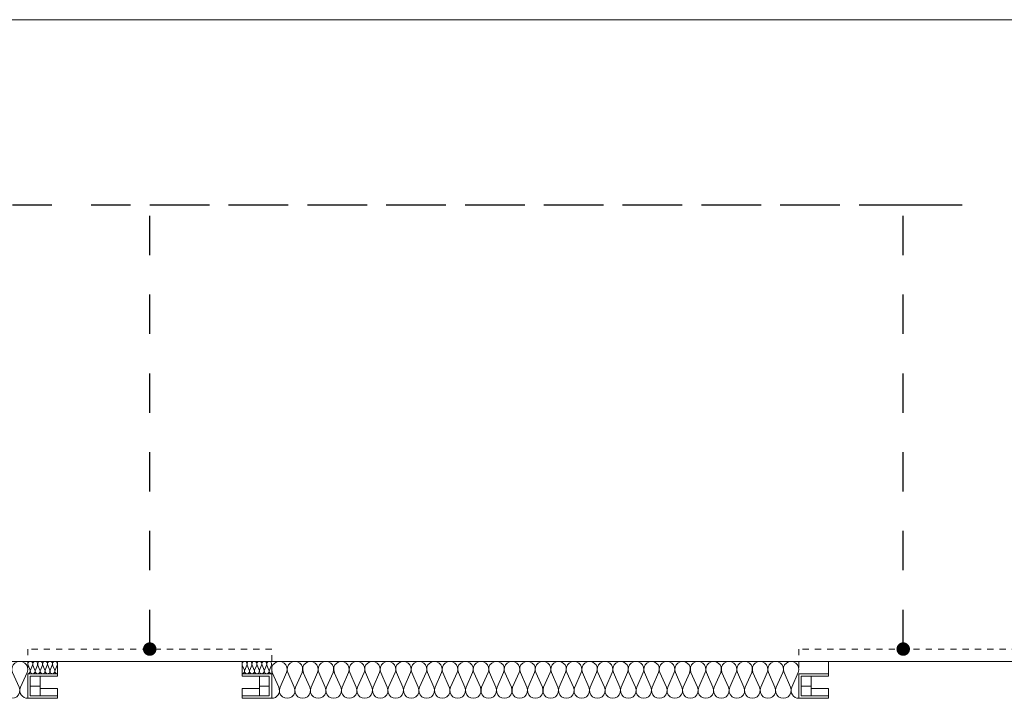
# Model space of a CAD drawing. Extents: x -547885 to -186295, y -25370 to 156194.
# Tile 211 of 256: x -483721 to -479724, y 80938 to 83694. Entities that reach past the tile are written whole.
import ezdxf

# ---------------------------------------------------------------- set-up
doc = ezdxf.new("R2010")
doc.units = 0
doc.header["$MEASUREMENT"] = 0
doc.linetypes.add('Hidden Line', pattern=[50, 25, -25])
doc.linetypes.add('Przerywana', pattern=[320, 160, -160])
doc.layers.add('Arch ocieplenie', color=7, linetype='Continuous')
doc.layers.add('Arch ocieplenie_Nr_Pióra__44', color=7, linetype='Continuous', lineweight=9, true_color=0x029e21)
doc.layers.add('Arch wykończenie_Nr_Pióra__3', color=7, linetype='Continuous', lineweight=18, true_color=0xff6600)
for name, color, linetype, lineweight in [('Arch opisy_Nr_Pióra__21', 7, 'Continuous', 9), ('ARCH TABELA_Nr_Pióra__21', 7, 'Continuous', 9), ('Arch wyposarzenie_Nr_Pióra__10', 134, 'Continuous', 18), ('INWENT.ŚCIANY_Nr_Pióra__21', 7, 'Continuous', 9)]:
    doc.layers.add(name, color=color, linetype=linetype, lineweight=lineweight)
doc.dimstyles.new('GENERATED_STYLE__13', dxfattribs={"dimtxt": 0.18, "dimasz": 109.44, "dimexe": 0.18, "dimexo": 0.0625, "dimgap": 0.09, "dimtad": 0, "dimtih": 1, "dimtoh": 1, "dimdec": 4, "dimzin": 0, "dimdsep": 46, "dimcen": 0.09, "dimadec": 0, "dimazin": 0, "dimtfac": 1, "dimtdec": 4, "dimtmove": 0, "dimatfit": 3, "dimldrblk": 'ARROWHEAD_11', "dimfxl": 0, "dimtolj": 1, "dimtzin": 0, "dimarcsym": 0})

# ---------------------------------------------------------------- blocks, each defined once
blk = doc.blocks.new('Izolacja cieplna 14_223', base_point=(-482698.3, 80937.6))
at = {"layer": 'Arch ocieplenie_Nr_Pióra__44', "linetype": 'Continuous'}
for p, q in [((-482695.7, 81042.9), (-482669.5, 80982.3)), ((-482664.2, 80982.3), (-482638, 81042.9)), ((-482632.7, 81042.9), (-482606.5, 80982.3)), ((-482601.3, 80982.3), (-482575.1, 81042.9)), ((-482569.8, 81042.9), (-482543.6, 80982.3)), ((-482538.3, 80982.3), (-482512.1, 81042.9)), ((-482506.8, 81042.9), (-482480.6, 80982.3)), ((-482475.3, 80982.3), (-482449.2, 81042.9)), ((-482443.9, 81042.9), (-482417.7, 80982.3)), ((-482412.4, 80982.3), (-482386.2, 81042.9)), ((-482380.9, 81042.9), (-482354.7, 80982.3)), ((-482349.4, 80982.3), (-482323.2, 81042.9)), ((-482318, 81042.9), (-482291.8, 80982.3)), ((-482286.5, 80982.3), (-482260.3, 81042.9)), ((-482255, 81042.9), (-482228.8, 80982.3)), ((-482223.5, 80982.3), (-482197.3, 81042.9)), ((-482192.1, 81042.9), (-482165.9, 80982.3)), ((-482160.6, 80982.3), (-482134.4, 81042.9)), ((-482129.1, 81042.9), (-482102.9, 80982.3)), ((-482097.6, 80982.3), (-482071.4, 81042.9)), ((-482066.1, 81042.9), (-482040, 80982.3)), ((-482034.7, 80982.3), (-482008.5, 81042.9)), ((-482003.2, 81042.9), (-481977, 80982.3)), ((-481971.7, 80982.3), (-481945.5, 81042.9)), ((-481940.2, 81042.9), (-481914.1, 80982.3)), ((-481908.8, 80982.3), (-481882.6, 81042.9)), ((-481877.3, 81042.9), (-481851.1, 80982.3)), ((-481845.8, 80982.3), (-481819.6, 81042.9)), ((-481814.3, 81042.9), (-481788.1, 80982.3)), ((-481782.9, 80982.3), (-481756.7, 81042.9)), ((-481751.4, 81042.9), (-481725.2, 80982.3)), ((-481719.9, 80982.3), (-481693.7, 81042.9)), ((-481688.4, 81042.9), (-481662.2, 80982.3)), ((-481657, 80982.3), (-481630.8, 81042.9)), ((-481625.5, 81042.9), (-481599.3, 80982.3)), ((-481594, 80982.3), (-481567.8, 81042.9)), ((-481562.5, 81042.9), (-481536.3, 80982.3)), ((-481531, 80982.3), (-481504.9, 81042.9)), ((-481499.6, 81042.9), (-481473.4, 80982.3)), ((-481468.1, 80982.3), (-481441.9, 81042.9)), ((-481436.6, 81042.9), (-481410.4, 80982.3)), ((-481405.1, 80982.3), (-481378.9, 81042.9)), ((-481373.7, 81042.9), (-481347.5, 80982.3)), ((-481342.2, 80982.3), (-481316, 81042.9)), ((-481310.7, 81042.9), (-481284.5, 80982.3)), ((-481279.2, 80982.3), (-481253, 81042.9)), ((-481247.8, 81042.9), (-481221.6, 80982.3)), ((-481216.3, 80982.3), (-481190.1, 81042.9)), ((-481184.8, 81042.9), (-481158.6, 80982.3)), ((-481153.3, 80982.3), (-481127.1, 81042.9)), ((-481121.8, 81042.9), (-481095.7, 80982.3)), ((-481090.4, 80982.3), (-481064.2, 81042.9)), ((-481058.9, 81042.9), (-481032.7, 80982.3)), ((-481027.4, 80982.3), (-481001.2, 81042.9)), ((-480995.9, 81042.9), (-480969.8, 80982.3)), ((-480964.5, 80982.3), (-480938.3, 81042.9)), ((-480933, 81042.9), (-480906.8, 80982.3)), ((-480901.5, 80982.3), (-480875.3, 81042.9)), ((-480870, 81042.9), (-480843.8, 80982.3)), ((-480838.6, 80982.3), (-480812.4, 81042.9)), ((-480807.1, 81042.9), (-480780.9, 80982.3)), ((-480775.6, 80982.3), (-480749.4, 81042.9)), ((-480744.1, 81042.9), (-480717.9, 80982.3)), ((-480712.6, 80982.3), (-480686.5, 81042.9)), ((-480681.2, 81042.9), (-480655, 80982.3)), ((-480649.7, 80982.3), (-480623.5, 81042.9)), ((-480618.2, 81042.9), (-480592, 80982.3)), ((-480586.7, 80982.3), (-480560.6, 81042.9))]:
    blk.add_line(p, q, dxfattribs=at)
for centre, start_param, end_param in [((-482666.8, 81055.7), 4.299595, 8.266775), ((-482603.9, 81055.7), 4.299595, 8.266775), ((-482540.9, 81055.7), 4.299595, 8.266775), ((-482478, 81055.7), 4.299595, 8.266775), ((-482415, 81055.7), 4.299595, 8.266775), ((-482352.1, 81055.7), 4.299595, 8.266775), ((-482289.1, 81055.7), 4.299595, 8.266775), ((-482226.2, 81055.7), 4.299595, 8.266775), ((-482163.2, 81055.7), 4.299595, 8.266775), ((-482100.3, 81055.7), 4.299595, 8.266775), ((-482037.3, 81055.7), 4.299595, 8.266775), ((-481974.4, 81055.7), 4.299595, 8.266775), ((-481911.4, 81055.7), 4.299595, 8.266775), ((-481848.5, 81055.7), 4.299595, 8.266775), ((-481785.5, 81055.7), 4.299595, 8.266775), ((-481722.5, 81055.7), 4.299595, 8.266775), ((-481659.6, 81055.7), 4.299595, 8.266775), ((-481596.6, 81055.7), 4.299595, 8.266775), ((-481533.7, 81055.7), 4.299595, 8.266775), ((-481470.7, 81055.7), 4.299595, 8.266775), ((-481407.8, 81055.7), 4.299595, 8.266775), ((-481344.8, 81055.7), 4.299595, 8.266775), ((-481281.9, 81055.7), 4.299595, 8.266775), ((-481218.9, 81055.7), 4.299595, 8.266775), ((-481156, 81055.7), 4.299595, 8.266775), ((-481093, 81055.7), 4.299595, 8.266775), ((-481030.1, 81055.7), 4.299595, 8.266775), ((-480967.1, 81055.7), 4.299595, 8.266775), ((-480904.2, 81055.7), 4.299595, 8.266775), ((-480841.2, 81055.7), 4.299595, 8.266775), ((-480778.2, 81055.7), 4.299595, 8.266775), ((-480715.3, 81055.7), 4.299595, 8.266775), ((-480652.3, 81055.7), 4.299595, 8.266775), ((-480589.4, 81055.7), 4.299595, 8.266775), ((-482698.3, 80969.5), 3.141593, 5.125182), ((-482635.4, 80969.5), 1.158004, 5.125183), ((-482572.4, 80969.5), 1.158004, 5.125183), ((-482509.5, 80969.5), 1.158004, 5.125183), ((-482446.5, 80969.5), 1.158004, 5.125183), ((-482383.6, 80969.5), 1.158004, 5.125183), ((-482320.6, 80969.5), 1.158004, 5.125183), ((-482257.7, 80969.5), 1.158004, 5.125183), ((-482194.7, 80969.5), 1.158004, 5.125183), ((-482131.7, 80969.5), 1.158004, 5.125183), ((-482068.8, 80969.5), 1.158004, 5.125183), ((-482005.8, 80969.5), 1.158004, 5.125183), ((-481942.9, 80969.5), 1.158004, 5.125183), ((-481879.9, 80969.5), 1.158004, 5.125183), ((-481817, 80969.5), 1.158004, 5.125183), ((-481754, 80969.5), 1.158004, 5.125183), ((-481691.1, 80969.5), 1.158004, 5.125183), ((-481628.1, 80969.5), 1.158004, 5.125183), ((-481565.2, 80969.5), 1.158004, 5.125183), ((-481502.2, 80969.5), 1.158004, 5.125183), ((-481439.3, 80969.5), 1.158004, 5.125183), ((-481376.3, 80969.5), 1.158004, 5.125183), ((-481313.4, 80969.5), 1.158004, 5.125183), ((-481250.4, 80969.5), 1.158004, 5.125183), ((-481187.4, 80969.5), 1.158004, 5.125183), ((-481124.5, 80969.5), 1.158004, 5.125183), ((-481061.5, 80969.5), 1.158004, 5.125183), ((-480998.6, 80969.5), 1.158004, 5.125183), ((-480935.6, 80969.5), 1.158004, 5.125183), ((-480872.7, 80969.5), 1.158004, 5.125183), ((-480809.7, 80969.5), 1.158004, 5.125183), ((-480746.8, 80969.5), 1.158004, 5.125183), ((-480683.8, 80969.5), 1.158004, 5.125183), ((-480620.9, 80969.5), 1.158004, 5.125183), ((-480557.9, 80969.5), 1.158004, 3.141593)]:
    blk.add_ellipse(centre, major_axis=(0, 31.9), ratio=0.986677, start_param=start_param, end_param=end_param, dxfattribs=at)
blk = doc.blocks.new('Izolacja cieplna 14_224', base_point=(-485238.3, 80937.6))
at = {"layer": 'Arch ocieplenie_Nr_Pióra__44', "linetype": 'Continuous'}
for p, q in [((-485235.6, 81042.9), (-485208.7, 80982.3)), ((-485203.3, 80982.3), (-485176.5, 81042.9)), ((-485171, 81042.9), (-485144.2, 80982.3)), ((-485138.7, 80982.3), (-485111.9, 81042.9)), ((-485106.4, 81042.9), (-485079.6, 80982.3)), ((-485074.2, 80982.3), (-485047.3, 81042.9)), ((-485041.9, 81042.9), (-485015, 80982.3)), ((-485009.6, 80982.3), (-484982.7, 81042.9)), ((-484977.3, 81042.9), (-484950.4, 80982.3)), ((-484945, 80982.3), (-484918.1, 81042.9)), ((-484912.7, 81042.9), (-484885.8, 80982.3)), ((-484880.4, 80982.3), (-484853.5, 81042.9)), ((-484848.1, 81042.9), (-484821.2, 80982.3)), ((-484815.8, 80982.3), (-484789, 81042.9)), ((-484783.5, 81042.9), (-484756.7, 80982.3)), ((-484751.2, 80982.3), (-484724.4, 81042.9)), ((-484718.9, 81042.9), (-484692.1, 80982.3)), ((-484686.7, 80982.3), (-484659.8, 81042.9)), ((-484654.4, 81042.9), (-484627.5, 80982.3)), ((-484622.1, 80982.3), (-484595.2, 81042.9)), ((-484589.8, 81042.9), (-484562.9, 80982.3)), ((-484557.5, 80982.3), (-484530.6, 81042.9)), ((-484525.2, 81042.9), (-484498.3, 80982.3)), ((-484492.9, 80982.3), (-484466, 81042.9)), ((-484460.6, 81042.9), (-484433.7, 80982.3)), ((-484428.3, 80982.3), (-484401.5, 81042.9)), ((-484396, 81042.9), (-484369.2, 80982.3)), ((-484363.7, 80982.3), (-484336.9, 81042.9)), ((-484331.4, 81042.9), (-484304.6, 80982.3)), ((-484299.2, 80982.3), (-484272.3, 81042.9)), ((-484266.9, 81042.9), (-484240, 80982.3)), ((-484234.6, 80982.3), (-484207.7, 81042.9)), ((-484202.3, 81042.9), (-484175.4, 80982.3)), ((-484170, 80982.3), (-484143.1, 81042.9)), ((-484137.7, 81042.9), (-484110.8, 80982.3)), ((-484105.4, 80982.3), (-484078.5, 81042.9)), ((-484073.1, 81042.9), (-484046.2, 80982.3)), ((-484040.8, 80982.3), (-484014, 81042.9)), ((-484008.5, 81042.9), (-483981.7, 80982.3)), ((-483976.2, 80982.3), (-483949.4, 81042.9)), ((-483943.9, 81042.9), (-483917.1, 80982.3)), ((-483911.7, 80982.3), (-483884.8, 81042.9)), ((-483879.4, 81042.9), (-483852.5, 80982.3)), ((-483847.1, 80982.3), (-483820.2, 81042.9)), ((-483814.8, 81042.9), (-483787.9, 80982.3)), ((-483782.5, 80982.3), (-483755.6, 81042.9)), ((-483750.2, 81042.9), (-483723.3, 80982.3)), ((-483717.9, 80982.3), (-483691, 81042.9))]:
    blk.add_line(p, q, dxfattribs=at)
for centre, start_param, end_param in [((-485206, 81055.7), 5.870392, 9.837571), ((-485141.5, 81055.7), 5.870392, 9.837571), ((-485076.9, 81055.7), 5.870392, 9.837571), ((-485012.3, 81055.7), 5.870392, 9.837571), ((-484947.7, 81055.7), 5.870392, 9.837571), ((-484883.1, 81055.7), 5.870392, 9.837571), ((-484818.5, 81055.7), 5.870392, 9.837571), ((-484754, 81055.7), 5.870392, 9.837571), ((-484689.4, 81055.7), 5.870392, 9.837571), ((-484624.8, 81055.7), 5.870392, 9.837571), ((-484560.2, 81055.7), 5.870392, 9.837571), ((-484495.6, 81055.7), 5.870392, 9.837571), ((-484431, 81055.7), 5.870392, 9.837571), ((-484366.5, 81055.7), 5.870392, 9.837571), ((-484301.9, 81055.7), 5.870392, 9.837571), ((-484237.3, 81055.7), 5.870392, 9.837571), ((-484172.7, 81055.7), 5.870392, 9.837571), ((-484108.1, 81055.7), 5.870392, 9.837571), ((-484043.5, 81055.7), 5.870392, 9.837571), ((-483979, 81055.7), 5.870392, 9.837571), ((-483914.4, 81055.7), 5.870392, 9.837571), ((-483849.8, 81055.7), 5.870392, 9.837571), ((-483785.2, 81055.7), 5.870392, 9.837571), ((-483720.6, 81055.7), 5.870392, 9.837571), ((-485238.3, 80969.5), 4.712389, 6.695979), ((-485173.7, 80969.5), 2.7288, 6.695979), ((-485109.2, 80969.5), 2.7288, 6.695979), ((-485044.6, 80969.5), 2.7288, 6.695979), ((-484980, 80969.5), 2.7288, 6.695979), ((-484915.4, 80969.5), 2.7288, 6.695979), ((-484850.8, 80969.5), 2.7288, 6.695979), ((-484786.2, 80969.5), 2.7288, 6.695979), ((-484721.7, 80969.5), 2.7288, 6.695979), ((-484657.1, 80969.5), 2.7288, 6.695979), ((-484592.5, 80969.5), 2.7288, 6.695979), ((-484527.9, 80969.5), 2.7288, 6.695979), ((-484463.3, 80969.5), 2.7288, 6.695979), ((-484398.7, 80969.5), 2.7288, 6.695979), ((-484334.2, 80969.5), 2.7288, 6.695979), ((-484269.6, 80969.5), 2.7288, 6.695979), ((-484205, 80969.5), 2.7288, 6.695979), ((-484140.4, 80969.5), 2.7288, 6.695979), ((-484075.8, 80969.5), 2.7288, 6.695979), ((-484011.2, 80969.5), 2.7288, 6.695979), ((-483946.7, 80969.5), 2.7288, 6.695979), ((-483882.1, 80969.5), 2.7288, 6.695979), ((-483817.5, 80969.5), 2.7288, 6.695979), ((-483752.9, 80969.5), 2.7288, 6.695979), ((-483688.3, 80969.5), 2.7288, 4.712389)]:
    blk.add_ellipse(centre, major_axis=(32.3, 0), ratio=0.987924, start_param=start_param, end_param=end_param, dxfattribs=at)
blk = doc.blocks.new('Izolacja cieplna 14_229', base_point=(-483688.3, 81037.6))
at = {"layer": 'Arch ocieplenie_Nr_Pióra__44', "linetype": 'Continuous'}
for p, q in [((-483687.5, 81072.7), (-483679.2, 81052.5)), ((-483677.5, 81052.5), (-483669.2, 81072.7)), ((-483667.5, 81072.7), (-483659.2, 81052.5)), ((-483657.5, 81052.5), (-483649.2, 81072.7)), ((-483647.5, 81072.7), (-483639.2, 81052.5)), ((-483637.5, 81052.5), (-483629.2, 81072.7)), ((-483627.5, 81072.7), (-483619.2, 81052.5)), ((-483617.5, 81052.5), (-483609.2, 81072.7)), ((-483607.5, 81072.7), (-483599.2, 81052.5)), ((-483597.5, 81052.5), (-483589.2, 81072.7)), ((-483587.5, 81072.7), (-483579.2, 81052.5)), ((-483577.5, 81052.5), (-483569.2, 81072.7))]:
    blk.add_line(p, q, dxfattribs=at)
for centre, start_param, end_param in [((-483678.3, 81077), 4.299595, 8.266775), ((-483658.3, 81077), 4.299595, 8.266775), ((-483638.3, 81077), 4.299595, 8.266775), ((-483618.3, 81077), 4.299595, 8.266775), ((-483598.3, 81077), 4.299595, 8.266775), ((-483578.3, 81077), 4.299595, 8.266775), ((-483688.3, 81048.3), 3.141593, 5.125182), ((-483668.3, 81048.3), 1.158004, 5.125183), ((-483648.3, 81048.3), 1.158004, 5.125183), ((-483628.3, 81048.3), 1.158004, 5.125183), ((-483608.3, 81048.3), 1.158004, 5.125183), ((-483588.3, 81048.3), 1.158004, 5.125183), ((-483568.3, 81048.3), 1.158004, 3.141593)]:
    blk.add_ellipse(centre, major_axis=(0, 10.6), ratio=0.940491, start_param=start_param, end_param=end_param, dxfattribs=at)
blk = doc.blocks.new('Izolacja cieplna 14_230', base_point=(-482818.3, 81037.6))
at = {"layer": 'Arch ocieplenie_Nr_Pióra__44', "linetype": 'Continuous'}
for p, q in [((-482817.5, 81072.7), (-482809.2, 81052.5)), ((-482807.5, 81052.5), (-482799.2, 81072.7)), ((-482797.5, 81072.7), (-482789.2, 81052.5)), ((-482787.5, 81052.5), (-482779.2, 81072.7)), ((-482777.5, 81072.7), (-482769.2, 81052.5)), ((-482767.5, 81052.5), (-482759.2, 81072.7)), ((-482757.5, 81072.7), (-482749.2, 81052.5)), ((-482747.5, 81052.5), (-482739.2, 81072.7)), ((-482737.5, 81072.7), (-482729.2, 81052.5)), ((-482727.5, 81052.5), (-482719.2, 81072.7)), ((-482717.5, 81072.7), (-482709.2, 81052.5)), ((-482707.5, 81052.5), (-482699.2, 81072.7))]:
    blk.add_line(p, q, dxfattribs=at)
for centre, start_param, end_param in [((-482808.3, 81077), 4.299595, 8.266775), ((-482788.3, 81077), 4.299595, 8.266775), ((-482768.3, 81077), 4.299595, 8.266775), ((-482748.3, 81077), 4.299595, 8.266775), ((-482728.3, 81077), 4.299595, 8.266775), ((-482708.3, 81077), 4.299595, 8.266775), ((-482818.3, 81048.3), 3.141593, 5.125182), ((-482798.3, 81048.3), 1.158004, 5.125183), ((-482778.3, 81048.3), 1.158004, 5.125183), ((-482758.3, 81048.3), 1.158004, 5.125183), ((-482738.3, 81048.3), 1.158004, 5.125183), ((-482718.3, 81048.3), 1.158004, 5.125183), ((-482698.3, 81048.3), 1.158004, 3.141593)]:
    blk.add_ellipse(centre, major_axis=(0, 10.6), ratio=0.940491, start_param=start_param, end_param=end_param, dxfattribs=at)
blk = doc.blocks.new('ARROWHEAD_11')
at = {"color": 0, "linetype": 'Continuous', "lineweight": 0}
blk.add_line((0, 0), (-1, 0), dxfattribs=at)
at = {"color": 0, "linetype": 'Continuous', "lineweight": 0, "const_width": 0.25, "flags": 128}
blk.add_lwpolyline([(-0.125, 0, 1), (0.125, 0, 1)], format="xyb", close=True, dxfattribs=at)

msp = doc.modelspace()

# ---------------------------------------------------------------- linework, layer by layer
at = {"layer": 'ARCH TABELA_Nr_Pióra__21', "linetype": 'Continuous'}
msp.add_line((-510973.3, 83694.2), (-470223.3, 83694.2), dxfattribs=at)
at = {"layer": 'Arch wykończenie_Nr_Pióra__3', "linetype": 'Continuous'}
for p, q in [((-485358.3, 81087.6), (-483568.3, 81087.6)), ((-483568.3, 81037.6), (-483568.3, 81087.6)), ((-482818.3, 81087.6), (-480437.9, 81087.6)), ((-482818.3, 81037.6), (-482818.3, 81087.6)), ((-480437.9, 81037.6), (-480437.9, 81087.6))]:
    msp.add_line(p, q, dxfattribs=at)
at = {"layer": 'Arch wyposarzenie_Nr_Pióra__10', "linetype": 'Hidden Line'}
for p, q in [((-482698.3, 81137.6), (-483688.3, 81137.6)), ((-483688.3, 81137.6), (-483688.3, 80937.6)), ((-482698.3, 80937.6), (-482698.3, 81137.6)), ((-479567.9, 81137.6), (-480557.9, 81137.6)), ((-480557.9, 81137.6), (-480557.9, 80937.6))]:
    msp.add_line(p, q, dxfattribs=at)
at = {"layer": 'Arch wyposarzenie_Nr_Pióra__10', "linetype": 'Continuous'}
for p, q in [((-483688.3, 80937.6), (-483688.3, 81037.6)), ((-483688.3, 81037.6), (-483568.3, 81037.6)), ((-483568.3, 81037.6), (-483568.3, 81027.6)), ((-482698.3, 81037.6), (-482818.3, 81037.6)), ((-482818.3, 81037.6), (-482818.3, 81027.6)), ((-482698.3, 80937.6), (-482698.3, 81037.6)), ((-480557.9, 80937.6), (-480557.9, 81037.6)), ((-480557.9, 81037.6), (-480437.9, 81037.6)), ((-480437.9, 81037.6), (-480437.9, 81027.6)), ((-483678.3, 81027.6), (-483568.3, 81027.6)), ((-483678.3, 80947.6), (-483678.3, 81027.6)), ((-483638.3, 80947.6), (-483638.3, 81027.6)), ((-482708.3, 81027.6), (-482818.3, 81027.6)), ((-482748.3, 80947.6), (-482748.3, 81027.6)), ((-482708.3, 80947.6), (-482708.3, 81027.6)), ((-480547.9, 81027.6), (-480437.9, 81027.6)), ((-480547.9, 80947.6), (-480547.9, 81027.6)), ((-480507.9, 80947.6), (-480507.9, 81027.6)), ((-483638.3, 80987.6), (-483678.3, 80987.6)), ((-483568.1, 80977.6), (-483638.3, 80977.6)), ((-483568.1, 80947.6), (-483568.1, 80977.6)), ((-482818.6, 80947.6), (-482818.6, 80977.6)), ((-482818.6, 80977.6), (-482748.3, 80977.6)), ((-482748.3, 80987.6), (-482708.3, 80987.6)), ((-480507.9, 80987.6), (-480547.9, 80987.6)), ((-480437.6, 80977.6), (-480507.9, 80977.6)), ((-480437.6, 80947.6), (-480437.6, 80977.6)), ((-483568.3, 80937.6), (-483688.3, 80937.6)), ((-483568.3, 80947.6), (-483678.3, 80947.6)), ((-483568.3, 80947.6), (-483568.3, 80937.6)), ((-482818.3, 80947.6), (-482708.3, 80947.6)), ((-482818.3, 80947.6), (-482818.3, 80937.6)), ((-482818.3, 80937.6), (-482698.3, 80937.6)), ((-480437.9, 80937.6), (-480557.9, 80937.6)), ((-480437.9, 80947.6), (-480547.9, 80947.6)), ((-480437.9, 80947.6), (-480437.9, 80937.6))]:
    msp.add_line(p, q, dxfattribs=at)
at = {"layer": 'INWENT.ŚCIANY_Nr_Pióra__21', "linetype": 'Continuous'}
for p, q in [((-483568.3, 81087.6), (-482818.3, 81087.6)), ((-480437.9, 81087.6), (-479687.9, 81087.6))]:
    msp.add_line(p, q, dxfattribs=at)

# ---------------------------------------------------------------- block references
at = {"layer": 'Arch ocieplenie', "color": 104, "linetype": 'Continuous', "lineweight": 13, "true_color": 0x029e21}
for name, p in [('Izolacja cieplna 14_224', (-485238.3, 80937.6)), ('Izolacja cieplna 14_229', (-483688.3, 81037.6)), ('Izolacja cieplna 14_230', (-482818.3, 81037.6)), ('Izolacja cieplna 14_223', (-482698.3, 80937.6))]:
    msp.add_blockref(name, p, dxfattribs=at)

# ---------------------------------------------------------------- leaders
at = {"layer": 'Arch opisy_Nr_Pióra__21', "linetype": 'Przerywana', "annotation_type": 0, "has_hookline": 1, "hookline_direction": 1, "text_width": 3334.3}
for points in [[(-485671.1, 81137.6), (-485671.1, 82942), (-479894.8, 82942)], [(-480134.2, 81137.6), (-480134.2, 82942), (-479894.8, 82942)], [(-483193.3, 81137.6), (-483193.3, 82942), (-479894.8, 82942)]]:
    msp.add_leader(points, dimstyle='GENERATED_STYLE__13', dxfattribs=at)

doc.saveas('drawing.dxf')
